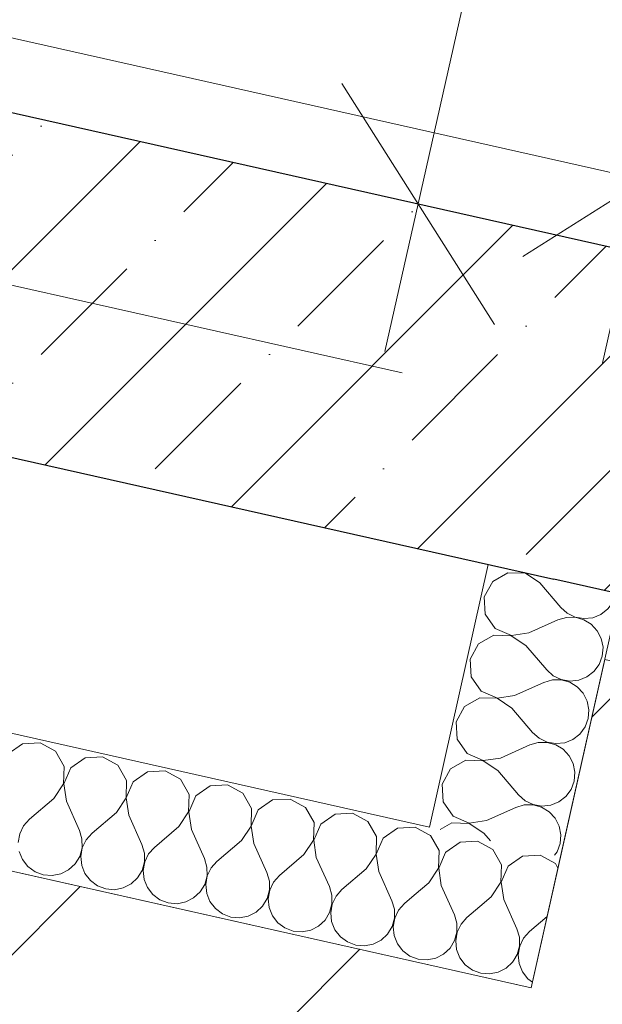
# Model space of a CAD drawing. Header units: millimetres. Extents: x -7213913 to -6930480, y 6129472 to 6353620.
# Tile 175 of 256: x -7185250 to -7184817, y 6173187 to 6173919. Entities that reach past the tile are written whole.
import ezdxf
from ezdxf.enums import TextEntityAlignment as Align

# ---------------------------------------------------------------- set-up
doc = ezdxf.new("R2010")
doc.units = ezdxf.units.MM
doc.header["$MEASUREMENT"] = 0
doc.linetypes.add('короткая штриховая', pattern=[282.222222, 141.111111, -141.111111])
doc.linetypes.add('Штрихпунктирная', pattern=[670.277762, 352.777767, -176.388884, 0, -141.111112])
for name, color, linetype, lineweight in [('0_Ном._пера__1', 7, 'Continuous', 0), ('АР-вертикальная связь - Лифт.АР_Ном._пера__120', 7, 'Continuous', 0), ('АР-Стены_внешние_.АР_Ном._пера__1', 7, 'Continuous', 0), ('АР-Стены_внутренние_пилоны.АР_Ном._пера__1', 7, 'Continuous', 30), ('АР-Чертеж-Оси_Осевые размеры.АР_Ном._пера__120', 7, 'Continuous', 0), ('АР-Чертеж-Размеры.АР_Ном._пера__1', 7, 'Continuous', 0)]:
    doc.layers.add(name, color=color, linetype=linetype, lineweight=lineweight)
for name, color, linetype in [('АР-Стены_внешние_.АР', 7, 'Continuous'), ('АР-Стены_внутренние_пилоны.АР', 7, 'Continuous'), ('АР-Чертеж-Оси_Осевые размеры.АР', 7, 'Continuous'), ('АР-Чертеж-Размеры.АР', 7, 'Continuous')]:
    doc.layers.add(name, color=color, linetype=linetype)
doc.styles.add('РЎР“Р•РќР•Р\xa0Р\x98Р\xa0_РЎРўР\x98Р›Р¬_3', font='GOST_Common.ttf')
doc.styles.add('РЎР“Р•РќР•Р\xa0Р\x98Р\xa0_РЎРўР\x98Р›Р¬_5', font='GOTHIC.TTF')
doc.dimstyles.new('СГЕНЕРИР_СТИЛЬ__3', dxfattribs={"dimtxt": 129.999995, "dimasz": 142.5, "dimexe": 0.18, "dimexo": 300000, "dimgap": 0, "dimtad": 1, "dimdec": 0, "dimzin": 0, "dimdsep": 46, "dimtxsty": 'РЎР“Р•РќР•Р\xa0Р\x98Р\xa0_РЎРўР\x98Р›Р¬_3', "dimblk": 'ARROWHEAD_6', "dimblk1": 'ARROWHEAD_6', "dimblk2": 'ARROWHEAD_6', "dimcen": 0.09, "dimclrd": 7, "dimclre": 7, "dimclrt": 7, "dimazin": 0, "dimtfac": 1, "dimtdec": 4, "dimtmove": 0, "dimatfit": 3, "dimfxl": 1, "dimtolj": 1, "dimtzin": 0, "dimarcsym": 0})
pattern_1 = [(45, (-6566190.34, 6562677.8), (-84.852814, 84.852814), []), (45, (-6566232.77, 6562720.22), (-84.852814, 84.852814), [90, -30, 0, -30])]
pattern_2 = [(45, (-6566190.34, 6562677.8), (-127.279217, 127.279217), [])]

# ---------------------------------------------------------------- blocks, each defined once
blk = doc.blocks.new('Стена_24_10', base_point=(-7187679.25, 6174266.15))
at = {"layer": 'АР-Стены_внутренние_пилоны.АР', "linetype": 'Continuous', "lineweight": 0, "true_color": 0x000000}
h = blk.add_hatch(dxfattribs=at)
h.set_pattern_fill('ЖЕЛЕЗОБЕТОН__PROJECT__000A', color=18, style=0, pattern_type=2)
h.set_pattern_definition(pattern_1)
h.paths.add_polyline_path([(-7184797.95, 6173747.14), (-7187529.9, 6174360.72), (-7187584.68, 6174116.79), (-7184852.74, 6173503.22)])
at = {"layer": 'АР-Стены_внутренние_пилоны.АР_Ном._пера__1', "color": 7, "linetype": 'Continuous', "lineweight": 30, "flags": 128}
for points in [[(-7184797.95, 6173747.14), (-7187529.9, 6174360.72)], [(-7187584.68, 6174116.79), (-7184852.74, 6173503.22)]]:
    blk.add_lwpolyline(points, dxfattribs=at)
blk = doc.blocks.new('Стена_227_10', base_point=(-7184703.38, 6173597.79))
at = {"layer": 'АР-Стены_внешние_.АР', "linetype": 'Continuous', "lineweight": 0, "true_color": 0x000000}
h = blk.add_hatch(dxfattribs=at)
h.set_pattern_fill('ЖЕЛЕЗОБЕТОН__PROJECT__000A', color=18, style=0, pattern_type=2)
h.set_pattern_definition(pattern_1)
h.paths.add_polyline_path([(-7184852.74, 6173503.22), (-7184608.81, 6173448.43), (-7184586.64, 6173547.17), (-7184797.95, 6173747.14)])
at = {"layer": 'АР-Стены_внутренние_пилоны.АР_Ном._пера__1', "color": 7, "linetype": 'Continuous', "lineweight": 30, "flags": 128}
blk.add_lwpolyline([(-7184608.81, 6173448.43), (-7184852.74, 6173503.22)], dxfattribs=at)
blk = doc.blocks.new('Стена_366_10', base_point=(-7185998.29, 6173350.55))
at = {"layer": 'АР-Стены_внешние_.АР', "linetype": 'Continuous', "lineweight": 0, "true_color": 0x000000}
h = blk.add_hatch(dxfattribs=at)
h.set_pattern_fill('БЛОКИ_БЕТОННЫЕ_ЭФФЕКТИВН_28', color=18, style=0, pattern_type=2)
h.set_pattern_definition(pattern_2)
h.paths.add_polyline_path([(-7183861.62, 6172973.16), (-7185976.38, 6173448.12), (-7186020.2, 6173252.98), (-7183928.99, 6172783.31)])
at = {"layer": 'АР-Стены_внешние_.АР_Ном._пера__1', "color": 7, "linetype": 'Continuous', "lineweight": 15, "flags": 128}
blk.add_lwpolyline([(-7184869.69, 6173199.57), (-7185976.38, 6173448.12)], dxfattribs=at)
blk = doc.blocks.new('Стена_386_10', base_point=(-7184891.6, 6173102))
at = {"layer": 'АР-Стены_внешние_.АР', "linetype": 'Continuous', "lineweight": 0, "true_color": 0x000000}
h = blk.add_hatch(dxfattribs=at)
h.set_pattern_fill('БЛОКИ_БЕТОННЫЕ_ЭФФЕКТИВН_28', color=18, style=0, pattern_type=2)
h.set_pattern_definition(pattern_2)
h.paths.add_polyline_path([(-7184674.55, 6173155.74), (-7184619.77, 6173399.65), (-7184814.91, 6173443.48), (-7184869.69, 6173199.57)])
at = {"layer": 'АР-Стены_внешние_.АР_Ном._пера__1', "color": 7, "linetype": 'Continuous', "lineweight": 15, "flags": 128}
for points in [[(-7184814.91, 6173443.48), (-7184869.69, 6173199.57)], [(-7184619.77, 6173399.65), (-7184814.91, 6173443.48)], [(-7184674.55, 6173155.74), (-7184619.77, 6173399.65)]]:
    blk.add_lwpolyline(points, dxfattribs=at)
blk = doc.blocks.new('*X827', base_point=(-6566190.34, 6562677.79))
at = {"layer": '0_Ном._пера__1', "color": 7, "linetype": 'Continuous', "lineweight": 0}
for p, q in [((-7184922.52, 6173307.84), (-7184933.19, 6173300.39)), ((-7184909.53, 6173308.57), (-7184922.52, 6173307.84)), ((-7184898.09, 6173302.35), (-7184909.53, 6173308.57)), ((-7184933.19, 6173300.39), (-7184933.33, 6173300.07)), ((-7184891.63, 6173291.06), (-7184898.09, 6173302.35)), ((-7184876.06, 6173297.41), (-7184886.73, 6173289.96)), ((-7184863.07, 6173298.13), (-7184876.06, 6173297.41)), ((-7184851.63, 6173291.92), (-7184863.07, 6173298.13)), ((-7184892.08, 6173278.05), (-7184891.63, 6173291.06)), ((-7184886.73, 6173289.96), (-7184891.89, 6173278.01)), ((-7184849.7, 6173288.55), (-7184851.63, 6173291.92)), ((-7184899.29, 6173267.22), (-7184892.08, 6173278.05)), ((-7184891.89, 6173278.01), (-7184890, 6173265.14)), ((-7184899.29, 6173267.22), (-7184907.88, 6173259.89)), ((-7184890, 6173265.14), (-7184880.23, 6173243.42)), ((-7184857.79, 6173252.56), (-7184870.94, 6173241.33)), ((-7184878.39, 6173237.12), (-7184880.23, 6173243.42)), ((-7184870.94, 6173241.33), (-7184875.3, 6173236.42)), ((-7184878.34, 6173230.55), (-7184878.39, 6173237.12)), ((-7184875.3, 6173236.42), (-7184878.16, 6173230.5)), ((-7184882.64, 6173220.02), (-7184880.09, 6173224.21)), ((-7184880.09, 6173224.21), (-7184878.34, 6173230.55)), ((-7184878.16, 6173230.5), (-7184879.28, 6173224.03)), ((-7184879.28, 6173224.03), (-7184878.6, 6173217.5)), ((-7184878.6, 6173217.5), (-7184876.16, 6173211.4)), ((-7184876.16, 6173211.4), (-7184872.14, 6173206.2)), ((-7184872.14, 6173206.2), (-7184868.76, 6173203.71))]:
    blk.add_line(p, q, dxfattribs=at)
blk = doc.blocks.new('*X828', base_point=(-6566190.34, 6562677.79))
at = {"layer": '0_Ном._пера__1', "color": 7, "linetype": 'Continuous', "lineweight": 0}
for p, q in [((-7184944.56, 6173312.79), (-7184946.51, 6173313.85)), ((-7184938.1, 6173301.49), (-7184944.56, 6173312.79)), ((-7184938.54, 6173288.49), (-7184938.1, 6173301.49)), ((-7184933.33, 6173300.07), (-7184938.35, 6173288.45)), ((-7184945.75, 6173277.66), (-7184938.54, 6173288.49)), ((-7184938.35, 6173288.45), (-7184936.46, 6173275.57)), ((-7184945.75, 6173277.66), (-7184956.75, 6173268.28)), ((-7184936.46, 6173275.57), (-7184926.7, 6173253.86)), ((-7184924.85, 6173247.55), (-7184926.7, 6173253.86)), ((-7184907.88, 6173259.89), (-7184917.4, 6173251.77)), ((-7184924.81, 6173240.98), (-7184924.85, 6173247.55)), ((-7184921.77, 6173246.86), (-7184924.62, 6173240.94)), ((-7184917.4, 6173251.77), (-7184921.77, 6173246.86)), ((-7184926.55, 6173234.65), (-7184924.81, 6173240.98)), ((-7184924.62, 6173240.94), (-7184925.75, 6173234.47)), ((-7184929.97, 6173229.04), (-7184926.55, 6173234.65)), ((-7184925.75, 6173234.47), (-7184925.06, 6173227.93)), ((-7184965.79, 6173228.02), (-7184965.06, 6173227.07)), ((-7184965.06, 6173227.07), (-7184959.78, 6173223.17)), ((-7184940.64, 6173221.59), (-7184934.78, 6173224.57)), ((-7184934.78, 6173224.57), (-7184929.97, 6173229.04)), ((-7184925.06, 6173227.93), (-7184922.62, 6173221.84)), ((-7184959.78, 6173223.17), (-7184953.63, 6173220.86)), ((-7184953.63, 6173220.86), (-7184947.08, 6173220.32)), ((-7184947.08, 6173220.32), (-7184940.64, 6173221.59)), ((-7184922.62, 6173221.84), (-7184918.6, 6173216.64)), ((-7184918.6, 6173216.64), (-7184913.32, 6173212.74)), ((-7184888.32, 6173214.13), (-7184883.5, 6173218.6)), ((-7184883.5, 6173218.6), (-7184882.64, 6173220.02)), ((-7184913.32, 6173212.74), (-7184907.17, 6173210.43)), ((-7184907.17, 6173210.43), (-7184900.62, 6173209.88)), ((-7184900.62, 6173209.88), (-7184894.17, 6173211.15)), ((-7184894.17, 6173211.15), (-7184888.32, 6173214.13))]:
    blk.add_line(p, q, dxfattribs=at)
blk = doc.blocks.new('*X829', base_point=(-6566190.34, 6562677.79))
at = {"layer": '0_Ном._пера__1', "color": 7, "linetype": 'Continuous', "lineweight": 0}
for p, q in [((-7185247.75, 6173380.88), (-7185258.42, 6173373.44)), ((-7185234.76, 6173381.61), (-7185247.75, 6173380.88)), ((-7185223.33, 6173375.4), (-7185234.76, 6173381.61)), ((-7185216.87, 6173364.1), (-7185223.33, 6173375.4)), ((-7185201.29, 6173370.45), (-7185211.96, 6173363)), ((-7185188.3, 6173371.18), (-7185201.29, 6173370.45)), ((-7185176.86, 6173364.96), (-7185188.3, 6173371.18)), ((-7185217.31, 6173351.1), (-7185216.87, 6173364.1)), ((-7185211.96, 6173363), (-7185217.12, 6173351.06)), ((-7185170.4, 6173353.67), (-7185176.86, 6173364.96)), ((-7185154.83, 6173360.02), (-7185165.5, 6173352.57)), ((-7185141.84, 6173360.74), (-7185154.83, 6173360.02)), ((-7185130.4, 6173354.53), (-7185141.84, 6173360.74)), ((-7185224.52, 6173340.27), (-7185217.31, 6173351.1)), ((-7185217.12, 6173351.06), (-7185215.23, 6173338.18)), ((-7185170.85, 6173340.66), (-7185170.4, 6173353.67)), ((-7185165.5, 6173352.57), (-7185170.66, 6173340.62)), ((-7185123.94, 6173343.23), (-7185130.4, 6173354.53)), ((-7185108.37, 6173349.58), (-7185119.04, 6173342.13)), ((-7185095.37, 6173350.31), (-7185108.37, 6173349.58)), ((-7185083.94, 6173344.09), (-7185095.37, 6173350.31)), ((-7185124.39, 6173330.23), (-7185123.94, 6173343.23)), ((-7185119.04, 6173342.13), (-7185124.2, 6173330.19)), ((-7185077.48, 6173332.8), (-7185083.94, 6173344.09)), ((-7185224.52, 6173340.27), (-7185242.64, 6173324.81)), ((-7185215.23, 6173338.18), (-7185205.47, 6173316.47)), ((-7185178.06, 6173329.83), (-7185170.85, 6173340.66)), ((-7185170.66, 6173340.62), (-7185168.77, 6173327.75)), ((-7185061.91, 6173339.15), (-7185072.58, 6173331.7)), ((-7185048.91, 6173339.87), (-7185061.91, 6173339.15)), ((-7185037.48, 6173333.66), (-7185048.91, 6173339.87)), ((-7185031.02, 6173322.36), (-7185037.48, 6173333.66)), ((-7185178.06, 6173329.83), (-7185196.17, 6173314.38)), ((-7185168.77, 6173327.75), (-7185159, 6173306.03)), ((-7185131.6, 6173319.4), (-7185124.39, 6173330.23)), ((-7185124.2, 6173330.19), (-7185122.31, 6173317.31)), ((-7185077.92, 6173319.79), (-7185077.48, 6173332.8)), ((-7185072.58, 6173331.7), (-7185077.74, 6173319.75)), ((-7185015.44, 6173328.71), (-7185026.11, 6173321.26)), ((-7185002.45, 6173329.44), (-7185015.44, 6173328.71)), ((-7184991.02, 6173323.22), (-7185002.45, 6173329.44)), ((-7185247, 6173319.9), (-7185249.85, 6173313.98)), ((-7185242.64, 6173324.81), (-7185247, 6173319.9)), ((-7185131.6, 6173319.4), (-7185149.71, 6173303.94)), ((-7185085.14, 6173308.96), (-7185077.92, 6173319.79)), ((-7185077.74, 6173319.75), (-7185075.85, 6173306.88)), ((-7185031.46, 6173309.36), (-7185031.02, 6173322.36)), ((-7185026.11, 6173321.26), (-7185031.27, 6173309.32)), ((-7184984.56, 6173311.93), (-7184991.02, 6173323.22)), ((-7184955.99, 6173319), (-7184968.98, 6173318.28)), ((-7184946.51, 6173313.85), (-7184955.99, 6173319)), ((-7185249.85, 6173313.98), (-7185250.98, 6173307.51)), ((-7185203.62, 6173310.16), (-7185205.47, 6173316.47)), ((-7185196.17, 6173314.38), (-7185200.53, 6173309.47)), ((-7185122.31, 6173317.31), (-7185112.54, 6173295.6)), ((-7184985, 6173298.92), (-7184984.56, 6173311.93)), ((-7184968.98, 6173318.28), (-7184979.65, 6173310.83)), ((-7185203.58, 6173303.59), (-7185203.62, 6173310.16)), ((-7185200.53, 6173309.47), (-7185203.39, 6173303.55)), ((-7185157.16, 6173299.73), (-7185159, 6173306.03)), ((-7185085.14, 6173308.96), (-7185103.25, 6173293.51)), ((-7185075.85, 6173306.88), (-7185066.08, 6173285.16)), ((-7185038.68, 6173298.53), (-7185031.46, 6173309.36)), ((-7185031.27, 6173309.32), (-7185029.38, 6173296.44)), ((-7184979.65, 6173310.83), (-7184984.81, 6173298.88)), ((-7185250.29, 6173300.98), (-7185247.85, 6173294.88)), ((-7185208.74, 6173291.65), (-7185205.32, 6173297.26)), ((-7185205.32, 6173297.26), (-7185203.58, 6173303.59)), ((-7185203.39, 6173303.55), (-7185204.52, 6173297.08)), ((-7185204.52, 6173297.08), (-7185203.83, 6173290.54)), ((-7185157.11, 6173293.16), (-7185157.16, 6173299.73)), ((-7185154.07, 6173299.03), (-7185156.93, 6173293.11)), ((-7185149.71, 6173303.94), (-7185154.07, 6173299.03)), ((-7185038.68, 6173298.53), (-7185056.79, 6173283.07)), ((-7184992.21, 6173288.09), (-7184985, 6173298.92)), ((-7184984.81, 6173298.88), (-7184982.92, 6173286.01)), ((-7185247.85, 6173294.88), (-7185243.83, 6173289.68)), ((-7185243.83, 6173289.68), (-7185238.55, 6173285.78)), ((-7185213.55, 6173287.18), (-7185208.74, 6173291.65)), ((-7185203.83, 6173290.54), (-7185201.39, 6173284.45)), ((-7185158.86, 6173286.82), (-7185157.11, 6173293.16)), ((-7185156.93, 6173293.11), (-7185158.05, 6173286.64)), ((-7185110.7, 6173289.29), (-7185112.54, 6173295.6)), ((-7185103.25, 6173293.51), (-7185107.61, 6173288.6)), ((-7185029.38, 6173296.44), (-7185019.62, 6173274.73)), ((-7185238.55, 6173285.78), (-7185232.4, 6173283.47)), ((-7185232.4, 6173283.47), (-7185225.85, 6173282.93)), ((-7185225.85, 6173282.93), (-7185219.41, 6173284.2)), ((-7185219.41, 6173284.2), (-7185213.55, 6173287.18)), ((-7185201.39, 6173284.45), (-7185197.37, 6173279.25)), ((-7185162.27, 6173281.21), (-7185158.86, 6173286.82)), ((-7185158.05, 6173286.64), (-7185157.37, 6173280.11)), ((-7185112.4, 6173276.39), (-7185110.65, 6173282.72)), ((-7185110.46, 6173282.68), (-7185111.59, 6173276.21)), ((-7185110.65, 6173282.72), (-7185110.7, 6173289.29)), ((-7185107.61, 6173288.6), (-7185110.46, 6173282.68)), ((-7185064.24, 6173278.86), (-7185066.08, 6173285.16)), ((-7185056.79, 6173283.07), (-7185061.15, 6173278.16)), ((-7184992.21, 6173288.09), (-7185010.33, 6173272.64)), ((-7184982.92, 6173286.01), (-7184973.16, 6173264.29)), ((-7185197.37, 6173279.25), (-7185192.09, 6173275.35)), ((-7185192.09, 6173275.35), (-7185185.94, 6173273.04)), ((-7185172.94, 6173273.76), (-7185167.09, 6173276.74)), ((-7185167.09, 6173276.74), (-7185162.27, 6173281.21)), ((-7185157.37, 6173280.11), (-7185154.93, 6173274.01)), ((-7185115.81, 6173270.78), (-7185112.4, 6173276.39)), ((-7185111.59, 6173276.21), (-7185110.91, 6173269.67)), ((-7185064.19, 6173272.29), (-7185064.24, 6173278.86)), ((-7185061.15, 6173278.16), (-7185064, 6173272.24)), ((-7185185.94, 6173273.04), (-7185179.39, 6173272.49)), ((-7185179.39, 6173272.49), (-7185172.94, 6173273.76)), ((-7185154.93, 6173274.01), (-7185150.91, 6173268.81)), ((-7185150.91, 6173268.81), (-7185145.62, 6173264.91)), ((-7185120.63, 6173266.31), (-7185115.81, 6173270.78)), ((-7185110.91, 6173269.67), (-7185108.46, 6173263.58)), ((-7185065.94, 6173265.95), (-7185064.19, 6173272.29)), ((-7185064, 6173272.24), (-7185065.13, 6173265.77)), ((-7185017.78, 6173268.42), (-7185019.62, 6173274.73)), ((-7185017.73, 6173261.85), (-7185017.78, 6173268.42)), ((-7185014.69, 6173267.73), (-7185017.54, 6173261.81)), ((-7185010.33, 6173272.64), (-7185014.69, 6173267.73)), ((-7184956.75, 6173268.28), (-7184963.87, 6173262.2)), ((-7185145.62, 6173264.91), (-7185139.48, 6173262.6)), ((-7185139.48, 6173262.6), (-7185132.93, 6173262.06)), ((-7185132.93, 6173262.06), (-7185126.48, 6173263.33)), ((-7185126.48, 6173263.33), (-7185120.63, 6173266.31)), ((-7185108.46, 6173263.58), (-7185104.45, 6173258.38)), ((-7185074.17, 6173255.87), (-7185069.35, 6173260.34)), ((-7185069.35, 6173260.34), (-7185065.94, 6173265.95)), ((-7185065.13, 6173265.77), (-7185064.45, 6173259.24)), ((-7185019.48, 6173255.52), (-7185017.73, 6173261.85)), ((-7185017.54, 6173261.81), (-7185018.67, 6173255.34)), ((-7184971.32, 6173257.99), (-7184973.16, 6173264.29)), ((-7184963.87, 6173262.2), (-7184968.23, 6173257.29)), ((-7185104.45, 6173258.38), (-7185099.16, 6173254.48)), ((-7185099.16, 6173254.48), (-7185093.01, 6173252.17)), ((-7185080.02, 6173252.89), (-7185074.17, 6173255.87)), ((-7185064.45, 6173259.24), (-7185062, 6173253.14)), ((-7185062, 6173253.14), (-7185057.99, 6173247.94)), ((-7185022.89, 6173249.91), (-7185019.48, 6173255.52)), ((-7185018.67, 6173255.34), (-7185017.98, 6173248.8)), ((-7184971.27, 6173251.42), (-7184971.32, 6173257.99)), ((-7184968.23, 6173257.29), (-7184971.08, 6173251.37)), ((-7185093.01, 6173252.17), (-7185086.47, 6173251.62)), ((-7185086.47, 6173251.62), (-7185080.02, 6173252.89)), ((-7185057.99, 6173247.94), (-7185052.7, 6173244.04)), ((-7185027.71, 6173245.44), (-7185022.89, 6173249.91)), ((-7185017.98, 6173248.8), (-7185015.54, 6173242.71)), ((-7184973.02, 6173245.08), (-7184971.27, 6173251.42)), ((-7184971.08, 6173251.37), (-7184972.21, 6173244.9)), ((-7185052.7, 6173244.04), (-7185046.55, 6173241.73)), ((-7185046.55, 6173241.73), (-7185040.01, 6173241.19)), ((-7185040.01, 6173241.19), (-7185033.56, 6173242.46)), ((-7185033.56, 6173242.46), (-7185027.71, 6173245.44)), ((-7185015.54, 6173242.71), (-7185011.52, 6173237.51)), ((-7184981.24, 6173235), (-7184976.43, 6173239.47)), ((-7184976.43, 6173239.47), (-7184973.02, 6173245.08)), ((-7184972.21, 6173244.9), (-7184971.52, 6173238.37)), ((-7184971.52, 6173238.37), (-7184969.08, 6173232.27)), ((-7185011.52, 6173237.51), (-7185006.24, 6173233.61)), ((-7185006.24, 6173233.61), (-7185000.09, 6173231.3)), ((-7185000.09, 6173231.3), (-7184993.54, 6173230.75)), ((-7184993.54, 6173230.75), (-7184987.1, 6173232.02)), ((-7184987.1, 6173232.02), (-7184981.24, 6173235)), ((-7184969.08, 6173232.27), (-7184965.79, 6173228.02))]:
    blk.add_line(p, q, dxfattribs=at)
blk = doc.blocks.new('Стена_392_10', base_point=(-7187579.72, 6173910.71))
at = {"layer": '0_Ном._пера__1', "color": 7, "linetype": 'Continuous', "lineweight": 0, "flags": 128}
for points in [[(-7184945.34, 6173319.05), (-7187579.72, 6173910.71)], [(-7187601.63, 6173813.14), (-7184869.69, 6173199.57)], [(-7184869.69, 6173199.57), (-7184847.78, 6173297.14)]]:
    blk.add_lwpolyline(points, dxfattribs=at)
at = {"color": 7, "lineweight": 0}
for name in ['*X829', '*X828', '*X827']:
    blk.add_blockref(name, (-6566190.34, 6562677.79), dxfattribs=at)
blk = doc.blocks.new('*X831', base_point=(-6566190.34, 6562677.79))
at = {"layer": '0_Ном._пера__1', "color": 7, "linetype": 'Continuous', "lineweight": 0}
for p, q in [((-7184886.96, 6173508.07), (-7184898.26, 6173501.61)), ((-7184873.96, 6173507.63), (-7184886.96, 6173508.07)), ((-7184874.68, 6173508.15), (-7184873.92, 6173507.82)), ((-7184863.13, 6173500.41), (-7184873.96, 6173507.63)), ((-7184873.92, 6173507.82), (-7184873.49, 6173507.88)), ((-7184898.26, 6173501.61), (-7184904.47, 6173490.18)), ((-7184863.13, 6173500.41), (-7184847.67, 6173482.3)), ((-7184904.47, 6173490.18), (-7184903.74, 6173477.19)), ((-7184808.64, 6173486.39), (-7184806.33, 6173492.54)), ((-7184806.33, 6173492.54), (-7184806.31, 6173492.79)), ((-7184847.67, 6173482.3), (-7184842.76, 6173477.94)), ((-7184817.74, 6173477.09), (-7184812.54, 6173481.1)), ((-7184812.54, 6173481.1), (-7184808.64, 6173486.39)), ((-7184903.74, 6173477.19), (-7184896.3, 6173466.52)), ((-7184871.48, 6173463.25), (-7184849.76, 6173473.01)), ((-7184843.45, 6173474.85), (-7184849.76, 6173473.01)), ((-7184836.89, 6173474.9), (-7184843.45, 6173474.85)), ((-7184842.76, 6173477.94), (-7184836.84, 6173475.09)), ((-7184830.55, 6173473.15), (-7184836.89, 6173474.9)), ((-7184836.84, 6173475.09), (-7184830.37, 6173473.96)), ((-7184824.94, 6173469.74), (-7184830.55, 6173473.15)), ((-7184830.37, 6173473.96), (-7184823.84, 6173474.64)), ((-7184823.84, 6173474.64), (-7184817.74, 6173477.09)), ((-7184896.3, 6173466.52), (-7184884.35, 6173461.35)), ((-7184820.47, 6173464.92), (-7184824.94, 6173469.74)), ((-7184897.4, 6173461.61), (-7184908.69, 6173455.15)), ((-7184884.39, 6173461.17), (-7184897.4, 6173461.61)), ((-7184873.56, 6173453.95), (-7184884.39, 6173461.17)), ((-7184884.35, 6173461.35), (-7184871.48, 6173463.25)), ((-7184817.49, 6173459.07), (-7184820.47, 6173464.92)), ((-7184816.22, 6173452.62), (-7184817.49, 6173459.07)), ((-7184908.69, 6173455.15), (-7184914.91, 6173443.72)), ((-7184873.56, 6173453.95), (-7184858.11, 6173435.84)), ((-7184816.77, 6173446.08), (-7184816.22, 6173452.62)), ((-7184914.91, 6173443.72), (-7184914.18, 6173430.72)), ((-7184819.07, 6173439.93), (-7184816.77, 6173446.08)), ((-7184822.98, 6173434.64), (-7184819.07, 6173439.93)), ((-7184914.18, 6173430.72), (-7184906.73, 6173420.05)), ((-7184858.11, 6173435.84), (-7184853.2, 6173431.48)), ((-7184853.2, 6173431.48), (-7184847.28, 6173428.63)), ((-7184847.28, 6173428.63), (-7184840.81, 6173427.5)), ((-7184834.27, 6173428.18), (-7184828.18, 6173430.63)), ((-7184828.18, 6173430.63), (-7184822.98, 6173434.64)), ((-7184881.91, 6173416.78), (-7184860.2, 6173426.55)), ((-7184853.89, 6173428.39), (-7184860.2, 6173426.55)), ((-7184847.32, 6173428.44), (-7184853.89, 6173428.39)), ((-7184840.99, 6173426.69), (-7184847.32, 6173428.44)), ((-7184835.37, 6173423.28), (-7184840.99, 6173426.69)), ((-7184840.81, 6173427.5), (-7184834.27, 6173428.18)), ((-7184830.91, 6173418.46), (-7184835.37, 6173423.28)), ((-7184907.83, 6173415.15), (-7184919.13, 6173408.69)), ((-7184894.83, 6173414.71), (-7184907.83, 6173415.15)), ((-7184906.73, 6173420.05), (-7184894.79, 6173414.89)), ((-7184884, 6173407.49), (-7184894.83, 6173414.71)), ((-7184894.79, 6173414.89), (-7184881.91, 6173416.78)), ((-7184827.93, 6173412.61), (-7184830.91, 6173418.46)), ((-7184919.13, 6173408.69), (-7184925.34, 6173397.25)), ((-7184884, 6173407.49), (-7184868.54, 6173389.38)), ((-7184826.66, 6173406.16), (-7184827.93, 6173412.61)), ((-7184829.51, 6173393.47), (-7184827.2, 6173399.62)), ((-7184827.2, 6173399.62), (-7184826.66, 6173406.16)), ((-7184925.34, 6173397.25), (-7184924.61, 6173384.26)), ((-7184833.41, 6173388.18), (-7184829.51, 6173393.47)), ((-7184868.54, 6173389.38), (-7184863.63, 6173385.02)), ((-7184863.63, 6173385.02), (-7184857.71, 6173382.16)), ((-7184838.61, 6173384.16), (-7184833.41, 6173388.18)), ((-7184924.61, 6173384.26), (-7184917.17, 6173373.59)), ((-7184892.35, 6173370.32), (-7184870.63, 6173380.09)), ((-7184864.32, 6173381.93), (-7184870.63, 6173380.09)), ((-7184857.76, 6173381.98), (-7184864.32, 6173381.93)), ((-7184851.42, 6173380.23), (-7184857.76, 6173381.98)), ((-7184857.71, 6173382.16), (-7184851.24, 6173381.04)), ((-7184845.81, 6173376.82), (-7184851.42, 6173380.23)), ((-7184851.24, 6173381.04), (-7184844.71, 6173381.72)), ((-7184844.71, 6173381.72), (-7184838.61, 6173384.16)), ((-7184917.17, 6173373.59), (-7184905.22, 6173368.43)), ((-7184905.22, 6173368.43), (-7184892.35, 6173370.32)), ((-7184841.34, 6173372), (-7184845.81, 6173376.82)), ((-7184838.36, 6173366.15), (-7184841.34, 6173372)), ((-7184918.27, 6173368.69), (-7184929.56, 6173362.23)), ((-7184905.26, 6173368.24), (-7184918.27, 6173368.69)), ((-7184894.43, 6173361.03), (-7184905.26, 6173368.24)), ((-7184837.09, 6173359.7), (-7184838.36, 6173366.15)), ((-7184929.56, 6173362.23), (-7184935.78, 6173350.79)), ((-7184894.43, 6173361.03), (-7184878.98, 6173342.92)), ((-7184837.63, 6173353.15), (-7184837.09, 6173359.7)), ((-7184935.78, 6173350.79), (-7184935.05, 6173337.8)), ((-7184839.94, 6173347), (-7184837.63, 6173353.15)), ((-7184878.98, 6173342.92), (-7184874.07, 6173338.56)), ((-7184849.05, 6173337.7), (-7184843.85, 6173341.72)), ((-7184843.85, 6173341.72), (-7184839.94, 6173347)), ((-7184935.05, 6173337.8), (-7184927.6, 6173327.13)), ((-7184902.78, 6173323.86), (-7184881.07, 6173333.62)), ((-7184874.76, 6173335.47), (-7184881.07, 6173333.62)), ((-7184868.19, 6173335.52), (-7184874.76, 6173335.47)), ((-7184874.07, 6173338.56), (-7184868.15, 6173335.7)), ((-7184861.86, 6173333.77), (-7184868.19, 6173335.52)), ((-7184868.15, 6173335.7), (-7184861.68, 6173334.58)), ((-7184856.24, 6173330.35), (-7184861.86, 6173333.77)), ((-7184861.68, 6173334.58), (-7184855.14, 6173335.26)), ((-7184855.14, 6173335.26), (-7184849.05, 6173337.7)), ((-7184927.6, 6173327.13), (-7184915.65, 6173321.97)), ((-7184851.78, 6173325.54), (-7184856.24, 6173330.35)), ((-7184928.7, 6173322.23), (-7184937.38, 6173317.26)), ((-7184915.7, 6173321.78), (-7184928.7, 6173322.23)), ((-7184904.87, 6173314.57), (-7184915.7, 6173321.78)), ((-7184915.65, 6173321.97), (-7184902.78, 6173323.86)), ((-7184848.8, 6173319.68), (-7184851.78, 6173325.54)), ((-7184847.53, 6173313.24), (-7184848.8, 6173319.68)), ((-7184904.87, 6173314.57), (-7184900, 6173308.87)), ((-7184848.07, 6173306.69), (-7184847.53, 6173313.24)), ((-7184850.38, 6173300.54), (-7184848.07, 6173306.69)), ((-7184852.17, 6173298.12), (-7184850.38, 6173300.54))]:
    blk.add_line(p, q, dxfattribs=at)
blk = doc.blocks.new('Стена_393_10', base_point=(-7184901.52, 6173514.17))
at = {"layer": '0_Ном._пера__1', "color": 7, "linetype": 'Continuous', "lineweight": 0, "flags": 128}
for points in [[(-7184901.52, 6173514.17), (-7184945.34, 6173319.05)], [(-7184901.52, 6173514.17), (-7184803.95, 6173492.26)], [(-7184847.78, 6173297.14), (-7184803.95, 6173492.26)]]:
    blk.add_lwpolyline(points, dxfattribs=at)
at = {"color": 7, "lineweight": 0}
blk.add_blockref('*X831', (-6566190.34, 6562677.79), dxfattribs=at)
blk = doc.blocks.new('*D901', base_point=(-6566190.34, 6562677.79))
at = {"layer": 'АР-Чертеж-Размеры.АР_Ном._пера__1', "color": 7, "linetype": 'Continuous', "lineweight": 0, "transparency": 16777216}
for p, q in [((-7187487.23, 6174550.69), (-7187548.86, 6174276.27)), ((-7187428.44, 6174470.22), (-7187607.66, 6174356.74)), ((-7187518.05, 6174413.48), (-7187627.81, 6174438.13)), ((-7184786.1, 6173799.9), (-7187518.05, 6174413.48)), ((-7184755.29, 6173937.11), (-7184816.92, 6173662.69)), ((-7184875.72, 6173743.16), (-7184696.49, 6173856.64)), ((-7184676.34, 6173775.25), (-7184786.1, 6173799.9))]:
    blk.add_line(p, q, dxfattribs=at)
at = {"layer": 'АР-Чертеж-Размеры.АР_Ном._пера__1', "color": 7, "lineweight": 0, "transparency": 16777216, "insert": (-7186348.01, 6174177.34), "char_height": 130, "attachment_point": 7, "rotation": 347.34172, "style": 'РЎР“Р•РќР•Р\xa0Р\x98Р\xa0_РЎРўР\x98Р›Р¬_3'}
blk.add_mtext('\\A1;{\\pql;\\fGOST Common|b0|i0|c204|p0;\\W1.000000;2\xa0800}', dxfattribs=at)
blk = doc.blocks.new('ARROWHEAD_6')
at = {"color": 0, "linetype": 'Continuous', "lineweight": 0}
for p, q in [((-0.5, -0.5), (0.5, 0.5)), ((0, 0), (-1, 0))]:
    blk.add_line(p, q, dxfattribs=at)
blk = doc.blocks.new('*D902', base_point=(-6566190.34, 6562677.79))
at = {"layer": 'АР-Чертеж-Размеры.АР_Ном._пера__1', "color": 7, "linetype": 'Continuous', "lineweight": 0, "transparency": 16777216}
for p, q in [((-7184536.78, 6175638.37), (-7184561.43, 6175528.61)), ((-7184504.69, 6175439), (-7184618.17, 6175618.22)), ((-7184698.64, 6175559.42), (-7184424.22, 6175497.79)), ((-7184561.43, 6175528.61), (-7184953.68, 6173782.12)), ((-7185010.43, 6173871.73), (-7184896.94, 6173692.5)), ((-7185090.89, 6173812.93), (-7184816.48, 6173751.3)), ((-7184953.68, 6173782.12), (-7184978.34, 6173672.35))]:
    blk.add_line(p, q, dxfattribs=at)
at = {"layer": 'АР-Чертеж-Размеры.АР_Ном._пера__1', "color": 7, "lineweight": 0, "transparency": 16777216, "insert": (-7184825.33, 6174472.24), "char_height": 130, "attachment_point": 7, "rotation": 77.34172, "style": 'РЎР“Р•РќР•Р\xa0Р\x98Р\xa0_РЎРўР\x98Р›Р¬_3'}
blk.add_mtext('\\A1;{\\pql;\\fGOST Common|b0|i0|c204|p0;\\W1.000000;1\xa0790}', dxfattribs=at)
blk = doc.blocks.new('Стандартный Маркер Сетки[188]_10', base_point=(-7209178.45, 6179094.59))
at = {"layer": 'АР-Чертеж-Оси_Осевые размеры.АР_Ном._пера__120', "color": 7, "linetype": 'Штрихпунктирная', "lineweight": 0}
blk.add_line((-7208202.75, 6178875.45), (-7184083.84, 6173458.47), dxfattribs=at)
at = {"layer": 'АР-Чертеж-Оси_Осевые размеры.АР_Ном._пера__120', "color": 7, "lineweight": 0, "style": 'РЎР“Р•РќР•Р\xa0Р\x98Р\xa0_РЎРўР\x98Р›Р¬_5'}
blk.add_attdef('AC_MarkerText_1', text='', height=350, rotation=347.34172, dxfattribs=at).set_placement((-7209596.37, 6179385.23), align=Align.TOP_CENTER)
blk = doc.blocks.new('Стандартный Маркер Сетки[212]_10', base_point=(-7209178.45, 6179094.59))
at = {"layer": 'АР-Чертеж-Оси_Осевые размеры.АР_Ном._пера__120', "color": 7, "linetype": 'Штрихпунктирная', "lineweight": 0}
blk.add_line((-7208202.75, 6178875.45), (-7184083.84, 6173458.47), dxfattribs=at)
at = {"layer": 'АР-Чертеж-Оси_Осевые размеры.АР_Ном._пера__120', "color": 7, "lineweight": 0, "style": 'РЎР“Р•РќР•Р\xa0Р\x98Р\xa0_РЎРўР\x98Р›Р¬_5'}
blk.add_attdef('AC_MarkerText_1', text='', height=350, rotation=347.34172, dxfattribs=at).set_placement((-7209596.37, 6179385.23), align=Align.TOP_CENTER)

msp = doc.modelspace()

# ---------------------------------------------------------------- linework, layer by layer
at = {"layer": 'АР-вертикальная связь - Лифт.АР_Ном._пера__120', "color": 7, "linetype": 'короткая штриховая', "lineweight": 0}
msp.add_lwpolyline([(-7187137.64, 6176107.21), (-7187529.9, 6174360.72), (-7184797.95, 6173747.14), (-7184405.7, 6175493.63)], close=True, dxfattribs=at)

# ---------------------------------------------------------------- block references
at = {"color": 7, "lineweight": 0}
for name, p in [('Стена_392_10', (-7187579.72, 6173910.71)), ('Стена_393_10', (-7184901.52, 6173514.17))]:
    msp.add_blockref(name, p, dxfattribs=at)
at = {"layer": 'АР-Стены_внешние_.АР', "color": 7, "lineweight": 0}
for name, p in [('Стена_227_10', (-7184703.38, 6173597.79)), ('Стена_366_10', (-7185998.29, 6173350.55)), ('Стена_386_10', (-7184891.6, 6173102))]:
    msp.add_blockref(name, p, dxfattribs=at)
at = {"layer": 'АР-Стены_внутренние_пилоны.АР', "color": 7, "lineweight": 0}
msp.add_blockref('Стена_24_10', (-7187679.25, 6174266.15), dxfattribs=at)
at = {"layer": 'АР-Чертеж-Оси_Осевые размеры.АР', "color": 8, "linetype": 'Continuous', "lineweight": 15}
for name in ['Стандартный Маркер Сетки[188]_10', 'Стандартный Маркер Сетки[212]_10']:
    msp.add_blockref(name, (-7209178.45, 6179094.59), dxfattribs=at)

# ---------------------------------------------------------------- dimensions: what is measured, and where the dimension line sits
at = {"layer": 'АР-Чертеж-Размеры.АР', "color": 7, "linetype": 'Continuous', "lineweight": 0}
for base, p1, p2, angle, picture, middle, turn in [((-7184953.68, 6173782.12), (-7184405.7, 6175493.63), (-7184797.95, 6173747.14), 257.34172, '*D902', (-7184839.89, 6174704.06), 77.34172), ((-7187518.05, 6174413.48), (-7184797.95, 6173747.14), (-7187529.9, 6174360.72), 167.34172, '*D901', (-7186116.18, 6174191.9), 347.34172)]:
    dim = msp.add_linear_dim(base=base, p1=p1, p2=p2, angle=angle, dimstyle='СГЕНЕРИР_СТИЛЬ__3', dxfattribs=at)
    dim.commit()
    dim.dimension.update_dxf_attribs({"geometry": picture, "text_midpoint": middle, "dimtype": 160, "text_rotation": turn})

doc.saveas('drawing.dxf')
